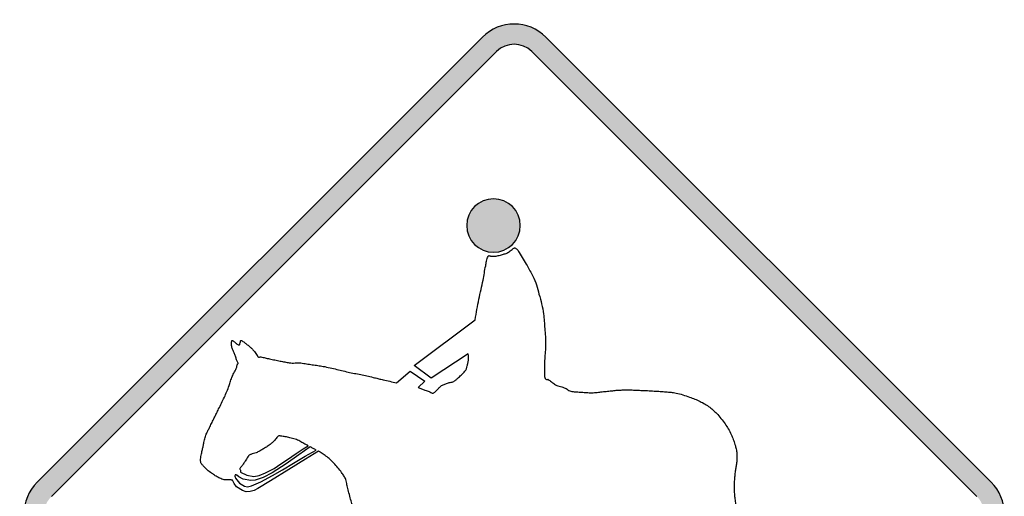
# Model space of a CAD drawing. Header units: inches. Extents: x -0.5 to 0.5, y -0.5 to 0.5.
# Tile 2 of 2: x -0.5 to 0.5, y 0.02 to 0.5. Entities that reach past the tile are written whole.
import ezdxf

# ---------------------------------------------------------------- set-up
doc = ezdxf.new("R2010")
doc.units = ezdxf.units.IN
doc.header["$MEASUREMENT"] = 0

msp = doc.modelspace()

# ---------------------------------------------------------------- hatches: boundary and pattern name
h = msp.add_hatch(color=7)
h.paths.add_polyline_path([(0.4865, -0.0325), (0.0325, -0.4865), (0.0277, -0.4907), (0.0227, -0.494), (0.0173, -0.4967), (0.0117, -0.4985), (0.0058, -0.4997), (0, -0.5), (-0.0058, -0.4997), (-0.0117, -0.4985), (-0.0173, -0.4967), (-0.0227, -0.494), (-0.0277, -0.4907), (-0.0325, -0.4865), (-0.4865, -0.0325), (-0.4907, -0.0277), (-0.494, -0.0227), (-0.4967, -0.0173), (-0.4985, -0.0117), (-0.4997, -0.0058), (-0.5, 0), (-0.4997, 0.0058), (-0.4985, 0.0117), (-0.4967, 0.0173), (-0.494, 0.0227), (-0.4907, 0.0277), (-0.4865, 0.0325), (-0.0325, 0.4865), (-0.0277, 0.4907), (-0.0227, 0.494), (-0.0173, 0.4967), (-0.0117, 0.4985), (-0.0058, 0.4997), (0, 0.5), (0.0058, 0.4997), (0.0117, 0.4985), (0.0173, 0.4967), (0.0227, 0.494), (0.0277, 0.4907), (0.0325, 0.4865), (0.4865, 0.0325), (0.4905, 0.0278), (0.4938, 0.0228), (0.4965, 0.0175), (0.4985, 0.0118), (0.4997, 0.006), (0.5, 0), (0.4997, -0.006), (0.4985, -0.0118), (0.4965, -0.0175), (0.4938, -0.0228), (0.4905, -0.0278), (0.4865, -0.0325)])
h.paths.add_polyline_path([(-0.472, -0.018), (-0.4743, -0.0153), (-0.4762, -0.0125), (-0.4777, -0.0095), (-0.4787, -0.0065), (-0.4792, -0.0032), (-0.4795, 0), (-0.4792, 0.0032), (-0.4787, 0.0065), (-0.4777, 0.0095), (-0.4762, 0.0125), (-0.4743, 0.0153), (-0.472, 0.0178), (-0.0178, 0.472), (-0.0153, 0.4743), (-0.0125, 0.4762), (-0.0095, 0.4777), (-0.0065, 0.4787), (-0.0032, 0.4792), (0, 0.4795), (0.0032, 0.4792), (0.0065, 0.4787), (0.0095, 0.4777), (0.0125, 0.4762), (0.0153, 0.4743), (0.0178, 0.472), (0.472, 0.0178), (0.4742, 0.0153), (0.476, 0.0127), (0.4775, 0.0097), (0.4785, 0.0065), (0.4792, 0.0033), (0.4795, 0), (0.4792, -0.0033), (0.4785, -0.0065), (0.4775, -0.0097), (0.476, -0.0127), (0.4742, -0.0153), (0.472, -0.018), (0.0178, -0.472), (0.0153, -0.4743), (0.0125, -0.4762), (0.0095, -0.4777), (0.0065, -0.4787), (0.0032, -0.4792), (0, -0.4795), (-0.0032, -0.4792), (-0.0065, -0.4787), (-0.0095, -0.4777), (-0.0125, -0.4762), (-0.0153, -0.4743), (-0.0178, -0.472), (-0.472, -0.018)], flags=0)
h = msp.add_hatch(color=7)
edge = h.paths.add_edge_path()
edge.add_spline(control_points=[(0.0062, 0.2944), (0.0062, 0.2793), (-0.006, 0.2671), (-0.0211, 0.2671), (-0.0362, 0.2671), (-0.0484, 0.2793), (-0.0484, 0.2944), (-0.0484, 0.3094), (-0.0362, 0.3216), (-0.0211, 0.3216), (-0.006, 0.3216), (0.0062, 0.3094), (0.0062, 0.2944)], knot_values=[0, 0, 0, 0, 1, 1, 1, 2, 2, 2, 3, 3, 3, 4, 4, 4, 4], degree=3, periodic=0)

# ---------------------------------------------------------------- linework, layer by layer
at = {"color": 7}
for p, q in [((-0.0324, 0.4865), (-0.4866, 0.0324)), ((0.4866, 0.0324), (0.0324, 0.4865)), ((-0.0179, 0.472), (-0.472, 0.0179)), ((0.472, 0.0179), (0.0179, 0.472)), ((-0.1021, 0.1516), (-0.0397, 0.1981)), ((-0.0468, 0.1632), (-0.0847, 0.1386)), ((-0.0847, 0.1386), (-0.1021, 0.1516)), ((-0.1201, 0.1339), (-0.1061, 0.1458)), ((-0.1061, 0.1458), (-0.091, 0.1353)), ((-0.091, 0.1353), (-0.0979, 0.129))]:
    msp.add_line(p, q, dxfattribs=at)
for points in [[(-0.1998, 0.064), (-0.2128, 0.0559), (-0.23, 0.0452), (-0.2486, 0.0338), (-0.2617, 0.0258), (-0.2654, 0.0237), (-0.2694, 0.0228), (-0.2735, 0.0226), (-0.2772, 0.0239), (-0.2832, 0.0275), (-0.2857, 0.0309), (-0.2873, 0.0343)], [(-0.2843, 0.0364), (-0.2801, 0.0313), (-0.2753, 0.0284), (-0.2721, 0.0277), (-0.2681, 0.0285), (-0.2585, 0.0327), (-0.2467, 0.0391), (-0.2365, 0.0451), (-0.2251, 0.0519), (-0.2134, 0.0588), (-0.202, 0.0651)], [(-0.2081, 0.0683), (-0.2196, 0.0601), (-0.2326, 0.0511), (-0.247, 0.042), (-0.256, 0.0371), (-0.2642, 0.0345), (-0.2687, 0.0341), (-0.2765, 0.0355), (-0.281, 0.0377), (-0.283, 0.0394)], [(-0.2791, 0.0424), (-0.2728, 0.0395), (-0.2657, 0.0382), (-0.2601, 0.0392), (-0.2538, 0.042), (-0.245, 0.0463), (-0.238, 0.0512), (-0.2311, 0.0555), (-0.2223, 0.0615), (-0.2152, 0.0665), (-0.2103, 0.0695)]]:
    msp.add_lwpolyline(points, dxfattribs=at)
for points in [[(0.0324, 0.4866), (0.0145, 0.5045), (-0.0145, 0.5045), (-0.0324, 0.4866)], [(0.0179, 0.472), (0.008, 0.4819), (-0.008, 0.4819), (-0.0179, 0.472)], [(0.0003, 0.2716), (0.0006, 0.2717), (0.001, 0.2717), (0.0013, 0.2714)], [(0.0013, 0.2714), (0.0016, 0.2711), (0.0019, 0.2709), (0.0022, 0.2706)], [(-0.0263, 0.2634), (-0.0261, 0.2635), (-0.026, 0.2636), (-0.0258, 0.2636)], [(-0.2882, 0.1761), (-0.2882, 0.1763), (-0.2881, 0.1765), (-0.288, 0.1767)], [(-0.288, 0.1767), (-0.288, 0.1769), (-0.2879, 0.177), (-0.2877, 0.177)], [(-0.2799, 0.1732), (-0.2798, 0.1737), (-0.2797, 0.1742), (-0.2795, 0.1747)], [(-0.2795, 0.1747), (-0.2794, 0.1753), (-0.2793, 0.1758), (-0.2791, 0.1764)], [(-0.2823, 0.1527), (-0.2822, 0.1529), (-0.2821, 0.1531), (-0.2819, 0.1533)], [(-0.2819, 0.1533), (-0.2818, 0.1534), (-0.2817, 0.1536), (-0.2817, 0.1538)], [(-0.2614, 0.1602), (-0.261, 0.1599), (-0.2605, 0.1599), (-0.26, 0.16)], [(-0.26, 0.16), (-0.2595, 0.1602), (-0.259, 0.1603), (-0.2585, 0.1602)], [(0.031, 0.1401), (0.031, 0.1395), (0.0312, 0.1389), (0.0316, 0.1383)], [(0.0316, 0.1383), (0.0319, 0.1378), (0.0324, 0.1374), (0.0329, 0.1372)], [(0.0329, 0.1372), (0.0333, 0.1371), (0.0336, 0.1371), (0.0339, 0.1373)], [(0.0339, 0.1373), (0.0342, 0.1374), (0.0345, 0.1374), (0.0348, 0.1372)], [(-0.0836, 0.1233), (-0.0833, 0.1232), (-0.083, 0.1232), (-0.0826, 0.1233)], [(-0.2395, 0.0796), (-0.24, 0.0797), (-0.2404, 0.0796), (-0.2408, 0.0794)], [(-0.2382, 0.0794), (-0.2387, 0.0795), (-0.2391, 0.0796), (-0.2395, 0.0796)], [(-0.2697, 0.0603), (-0.2701, 0.0602), (-0.2705, 0.06), (-0.2707, 0.0597)], [(-0.2686, 0.0607), (-0.269, 0.0605), (-0.2693, 0.0604), (-0.2697, 0.0603)], [(-0.2799, 0.0462), (-0.28, 0.0459), (-0.2799, 0.0455), (-0.2796, 0.0452)], [(-0.2796, 0.0452), (-0.2794, 0.0449), (-0.2793, 0.0445), (-0.2792, 0.0441)], [(-0.4866, 0.0324), (-0.5045, 0.0145), (-0.5045, -0.0145), (-0.4866, -0.0324)], [(-0.2847, 0.0394), (-0.2849, 0.0391), (-0.285, 0.0386), (-0.2849, 0.0382)]]:
    msp.add_open_spline(points, degree=3, dxfattribs=at)
for points, knots in [([(0.0062, 0.2944), (0.0062, 0.2793), (-0.006, 0.2671), (-0.0211, 0.2671), (-0.0362, 0.2671), (-0.0484, 0.2793), (-0.0484, 0.2944), (-0.0484, 0.3094), (-0.0362, 0.3216), (-0.0211, 0.3216), (-0.006, 0.3216), (0.0062, 0.3094), (0.0062, 0.2944)], [0, 0, 0, 0, 1, 1, 1, 2, 2, 2, 3, 3, 3, 4, 4, 4, 4]), ([(-0.0049, 0.2677), (-0.0043, 0.2682), (-0.0037, 0.2686), (-0.0031, 0.2691), (-0.0025, 0.2696), (-0.0019, 0.2701), (-0.0013, 0.2705), (-0.0011, 0.2707), (-0.0008, 0.2709), (-0.0005, 0.2711), (-0.0003, 0.2713), (0, 0.2715), (0.0003, 0.2716)], [0, 0, 0, 0, 1, 1, 1, 2, 2, 2, 3, 3, 3, 4, 4, 4, 4]), ([(-0.0291, 0.2532), (-0.0288, 0.2548), (-0.0285, 0.2565), (-0.0282, 0.2581), (-0.0279, 0.2598), (-0.0273, 0.2613), (-0.0266, 0.2628), (-0.0265, 0.263), (-0.0264, 0.2632), (-0.0263, 0.2634)], [0, 0, 0, 0, 1, 1, 1, 2, 2, 2, 3, 3, 3, 3]), ([(-0.0258, 0.2636), (-0.0255, 0.2636), (-0.0252, 0.2635), (-0.0249, 0.2634), (-0.0246, 0.2633), (-0.0244, 0.2632), (-0.0241, 0.2632)], [0, 0, 0, 0, 1, 1, 1, 2, 2, 2, 2]), ([(-0.0241, 0.2632), (-0.0235, 0.2631), (-0.023, 0.263), (-0.0224, 0.263), (-0.0218, 0.263), (-0.0213, 0.263), (-0.0207, 0.263), (-0.0192, 0.2631), (-0.0177, 0.2633), (-0.0163, 0.2636), (-0.0148, 0.264), (-0.0134, 0.2644), (-0.012, 0.2648)], [0, 0, 0, 0, 1, 1, 1, 2, 2, 2, 3, 3, 3, 4, 4, 4, 4]), ([(-0.012, 0.2648), (-0.0107, 0.2651), (-0.0095, 0.2655), (-0.0083, 0.2659), (-0.0071, 0.2664), (-0.0059, 0.2669), (-0.0049, 0.2677)], [0, 0, 0, 0, 1, 1, 1, 2, 2, 2, 2]), ([(0.0022, 0.2706), (0.0029, 0.2701), (0.0034, 0.2695), (0.0039, 0.2688), (0.0043, 0.2681), (0.0048, 0.2674), (0.0052, 0.2667), (0.0066, 0.2646), (0.0079, 0.2623), (0.0092, 0.2601), (0.0105, 0.2579), (0.0118, 0.2556), (0.0131, 0.2534), (0.0141, 0.2516), (0.0151, 0.2498), (0.0161, 0.2481), (0.0171, 0.2463), (0.0181, 0.2445), (0.019, 0.2427), (0.0205, 0.2398), (0.0217, 0.2368), (0.0227, 0.2337), (0.0236, 0.2306), (0.0245, 0.2275), (0.0253, 0.2243)], [0, 0, 0, 0, 1, 1, 1, 2, 2, 2, 3, 3, 3, 4, 4, 4, 5, 5, 5, 6, 6, 6, 7, 7, 7, 8, 8, 8, 8]), ([(-0.0317, 0.2386), (-0.0312, 0.241), (-0.0308, 0.2435), (-0.0304, 0.2459), (-0.0301, 0.2483), (-0.0296, 0.2508), (-0.0291, 0.2532)], [0, 0, 0, 0, 1, 1, 1, 2, 2, 2, 2]), ([(-0.0397, 0.1981), (-0.0392, 0.2017), (-0.0386, 0.2052), (-0.038, 0.2087), (-0.0374, 0.2122), (-0.0367, 0.2157), (-0.036, 0.2193), (-0.0354, 0.2225), (-0.0346, 0.2257), (-0.0338, 0.2289), (-0.033, 0.2321), (-0.0323, 0.2354), (-0.0317, 0.2386)], [0, 0, 0, 0, 1, 1, 1, 2, 2, 2, 3, 3, 3, 4, 4, 4, 4]), ([(0.0253, 0.2243), (0.0263, 0.221), (0.0272, 0.2177), (0.028, 0.2143), (0.0288, 0.2109), (0.0295, 0.2075), (0.0299, 0.2041), (0.0302, 0.2016), (0.0304, 0.1991), (0.0306, 0.1967), (0.0308, 0.1942), (0.031, 0.1917), (0.0312, 0.1892), (0.0314, 0.1865), (0.0316, 0.1837), (0.0318, 0.181), (0.032, 0.1783), (0.0321, 0.1756), (0.0321, 0.1729)], [0, 0, 0, 0, 1, 1, 1, 2, 2, 2, 3, 3, 3, 4, 4, 4, 5, 5, 5, 6, 6, 6, 6]), ([(-0.2852, 0.1635), (-0.2857, 0.1646), (-0.2861, 0.1656), (-0.2866, 0.1667), (-0.2871, 0.1677), (-0.2875, 0.1688), (-0.2879, 0.1699), (-0.2881, 0.1705), (-0.2883, 0.1712), (-0.2884, 0.1718), (-0.2885, 0.1725), (-0.2886, 0.1732), (-0.2885, 0.1738), (-0.2885, 0.1742), (-0.2885, 0.1746), (-0.2884, 0.175), (-0.2884, 0.1754), (-0.2883, 0.1758), (-0.2882, 0.1761)], [0, 0, 0, 0, 1, 1, 1, 2, 2, 2, 3, 3, 3, 4, 4, 4, 5, 5, 5, 6, 6, 6, 6]), ([(-0.2877, 0.177), (-0.2874, 0.1769), (-0.2871, 0.1768), (-0.2868, 0.1766), (-0.2866, 0.1764), (-0.2863, 0.1762), (-0.2861, 0.176)], [0, 0, 0, 0, 1, 1, 1, 2, 2, 2, 2]), ([(-0.2861, 0.176), (-0.2856, 0.1756), (-0.2852, 0.1753), (-0.2847, 0.1749), (-0.2843, 0.1745), (-0.2838, 0.1741), (-0.2834, 0.1738), (-0.283, 0.1735), (-0.2826, 0.1732), (-0.2821, 0.1729), (-0.2817, 0.1727), (-0.2812, 0.1725), (-0.2807, 0.1724)], [0, 0, 0, 0, 1, 1, 1, 2, 2, 2, 3, 3, 3, 4, 4, 4, 4]), ([(-0.2807, 0.1724), (-0.2805, 0.1724), (-0.2803, 0.1725), (-0.2801, 0.1726), (-0.28, 0.1728), (-0.2799, 0.173), (-0.2799, 0.1732)], [0, 0, 0, 0, 1, 1, 1, 2, 2, 2, 2]), ([(-0.2791, 0.1764), (-0.2791, 0.1766), (-0.2791, 0.1768), (-0.2789, 0.1769), (-0.2788, 0.177), (-0.2785, 0.1771), (-0.2783, 0.177)], [0, 0, 0, 0, 1, 1, 1, 2, 2, 2, 2]), ([(-0.2783, 0.177), (-0.2778, 0.1768), (-0.2772, 0.1764), (-0.2767, 0.176), (-0.2762, 0.1757), (-0.2757, 0.1753), (-0.2752, 0.1749), (-0.2742, 0.1741), (-0.2732, 0.1734), (-0.2723, 0.1726), (-0.2713, 0.1719), (-0.2703, 0.1711), (-0.2694, 0.1703), (-0.2686, 0.1696), (-0.2678, 0.1689), (-0.2671, 0.1681), (-0.2664, 0.1673), (-0.2657, 0.1665), (-0.2651, 0.1657), (-0.2646, 0.165), (-0.2641, 0.1644), (-0.2636, 0.1637), (-0.2631, 0.163), (-0.2627, 0.1624), (-0.2622, 0.1617)], [0, 0, 0, 0, 1, 1, 1, 2, 2, 2, 3, 3, 3, 4, 4, 4, 5, 5, 5, 6, 6, 6, 7, 7, 7, 8, 8, 8, 8]), ([(0.0321, 0.1729), (0.032, 0.1704), (0.0319, 0.1679), (0.0316, 0.1655), (0.0314, 0.163), (0.0312, 0.1606), (0.0311, 0.1581), (0.0311, 0.1562), (0.031, 0.1544), (0.031, 0.1525), (0.031, 0.1506), (0.0309, 0.1487), (0.0309, 0.1468), (0.0309, 0.1457), (0.0309, 0.1446), (0.0309, 0.1435), (0.0309, 0.1423), (0.0309, 0.1412), (0.031, 0.1401)], [0, 0, 0, 0, 1, 1, 1, 2, 2, 2, 3, 3, 3, 4, 4, 4, 5, 5, 5, 6, 6, 6, 6]), ([(-0.2828, 0.1565), (-0.2833, 0.1576), (-0.2837, 0.1588), (-0.2841, 0.16), (-0.2844, 0.1612), (-0.2848, 0.1623), (-0.2852, 0.1635)], [0, 0, 0, 0, 1, 1, 1, 2, 2, 2, 2]), ([(-0.2622, 0.1617), (-0.262, 0.1615), (-0.2619, 0.1612), (-0.2618, 0.161), (-0.2617, 0.1607), (-0.2615, 0.1605), (-0.2614, 0.1602)], [0, 0, 0, 0, 1, 1, 1, 2, 2, 2, 2]), ([(-0.048, 0.151), (-0.0477, 0.1521), (-0.0474, 0.1532), (-0.0472, 0.1542), (-0.0469, 0.1553), (-0.0468, 0.1564), (-0.0466, 0.1575), (-0.0465, 0.1584), (-0.0465, 0.1594), (-0.0465, 0.1604), (-0.0465, 0.1613), (-0.0466, 0.1623), (-0.0468, 0.1632)], [0, 0, 0, 0, 1, 1, 1, 2, 2, 2, 3, 3, 3, 4, 4, 4, 4]), ([(-0.2831, 0.1496), (-0.283, 0.1501), (-0.2828, 0.1507), (-0.2828, 0.1512), (-0.2827, 0.1517), (-0.2825, 0.1522), (-0.2823, 0.1527)], [0, 0, 0, 0, 1, 1, 1, 2, 2, 2, 2]), ([(-0.2817, 0.1538), (-0.2817, 0.1543), (-0.2819, 0.1548), (-0.2822, 0.1552), (-0.2824, 0.1556), (-0.2827, 0.156), (-0.2828, 0.1565)], [0, 0, 0, 0, 1, 1, 1, 2, 2, 2, 2]), ([(-0.2585, 0.1602), (-0.257, 0.1599), (-0.2555, 0.1596), (-0.2541, 0.1593), (-0.2526, 0.1589), (-0.2511, 0.1586), (-0.2496, 0.1583), (-0.2478, 0.1579), (-0.246, 0.1575), (-0.2442, 0.1571), (-0.2424, 0.1568), (-0.2406, 0.1564), (-0.2388, 0.156), (-0.2372, 0.1557), (-0.2357, 0.1554), (-0.2341, 0.1551), (-0.2325, 0.1548), (-0.231, 0.1545), (-0.2294, 0.1542)], [0, 0, 0, 0, 1, 1, 1, 2, 2, 2, 3, 3, 3, 4, 4, 4, 5, 5, 5, 6, 6, 6, 6]), ([(-0.2294, 0.1542), (-0.2275, 0.1539), (-0.2255, 0.1539), (-0.2235, 0.1541), (-0.2215, 0.1543), (-0.2196, 0.1543), (-0.2176, 0.1541)], [0, 0, 0, 0, 1, 1, 1, 2, 2, 2, 2]), ([(-0.2176, 0.1541), (-0.2157, 0.1538), (-0.2137, 0.1535), (-0.2118, 0.1532), (-0.2099, 0.1529), (-0.2079, 0.1526), (-0.206, 0.1523), (-0.2041, 0.152), (-0.2023, 0.1517), (-0.2004, 0.1515), (-0.1986, 0.1512), (-0.1967, 0.1509), (-0.1948, 0.1506), (-0.1925, 0.1502), (-0.1902, 0.1497), (-0.1879, 0.1491), (-0.1855, 0.1486), (-0.1832, 0.148), (-0.1809, 0.1475), (-0.1787, 0.147), (-0.1766, 0.1465), (-0.1744, 0.1459), (-0.1722, 0.1454), (-0.17, 0.1449), (-0.1679, 0.1444), (-0.1657, 0.1439), (-0.1636, 0.1435), (-0.1614, 0.1432), (-0.1593, 0.1428), (-0.1571, 0.1424), (-0.155, 0.142), (-0.1529, 0.1415), (-0.1508, 0.141), (-0.1487, 0.1405), (-0.1466, 0.14), (-0.1445, 0.1395), (-0.1424, 0.139), (-0.141, 0.1386), (-0.1395, 0.1383), (-0.1381, 0.1379), (-0.1366, 0.1375), (-0.1352, 0.1372), (-0.1337, 0.1368), (-0.1315, 0.1363), (-0.1292, 0.1358), (-0.1269, 0.1353), (-0.1247, 0.1348), (-0.1224, 0.1343), (-0.1201, 0.1339)], [0, 0, 0, 0, 1, 1, 1, 2, 2, 2, 3, 3, 3, 4, 4, 4, 5, 5, 5, 6, 6, 6, 7, 7, 7, 8, 8, 8, 9, 9, 9, 10, 10, 10, 11, 11, 11, 12, 12, 12, 13, 13, 13, 14, 14, 14, 15, 15, 15, 16, 16, 16, 16]), ([(-0.0502, 0.1456), (-0.0496, 0.1464), (-0.0491, 0.1472), (-0.0488, 0.1482), (-0.0485, 0.1491), (-0.0482, 0.1501), (-0.048, 0.151)], [0, 0, 0, 0, 1, 1, 1, 2, 2, 2, 2]), ([(-0.2877, 0.1402), (-0.287, 0.1418), (-0.2862, 0.1433), (-0.2853, 0.1449), (-0.2844, 0.1464), (-0.2836, 0.148), (-0.2831, 0.1496)], [0, 0, 0, 0, 1, 1, 1, 2, 2, 2, 2]), ([(-0.0567, 0.1393), (-0.0556, 0.1403), (-0.0545, 0.1413), (-0.0533, 0.1424), (-0.0522, 0.1434), (-0.0512, 0.1445), (-0.0502, 0.1456)], [0, 0, 0, 0, 1, 1, 1, 2, 2, 2, 2]), ([(-0.3198, 0.053), (-0.3199, 0.0535), (-0.32, 0.0539), (-0.32, 0.0544), (-0.3201, 0.0549), (-0.3201, 0.0554), (-0.32, 0.0558), (-0.3199, 0.0568), (-0.3197, 0.0577), (-0.3196, 0.0586), (-0.3194, 0.0596), (-0.3192, 0.0605), (-0.319, 0.0614), (-0.3189, 0.0621), (-0.3187, 0.0628), (-0.3185, 0.0636), (-0.3184, 0.0643), (-0.3182, 0.065), (-0.3181, 0.0657), (-0.3178, 0.0669), (-0.3175, 0.0681), (-0.3173, 0.0694), (-0.317, 0.0706), (-0.3168, 0.0718), (-0.3165, 0.073), (-0.3162, 0.0747), (-0.3158, 0.0763), (-0.3154, 0.0779), (-0.3149, 0.0794), (-0.3144, 0.081), (-0.3137, 0.0825), (-0.3132, 0.0836), (-0.3126, 0.0846), (-0.3121, 0.0857), (-0.3115, 0.0868), (-0.311, 0.0878), (-0.3104, 0.0889), (-0.3097, 0.0904), (-0.309, 0.0919), (-0.3082, 0.0934), (-0.3075, 0.095), (-0.3067, 0.0965), (-0.306, 0.098), (-0.3052, 0.0995), (-0.3045, 0.101), (-0.3037, 0.1026), (-0.303, 0.1041), (-0.3023, 0.1056), (-0.3015, 0.1071), (-0.3006, 0.1091), (-0.2996, 0.1111), (-0.2986, 0.1131), (-0.2976, 0.115), (-0.2967, 0.117), (-0.2957, 0.119), (-0.2948, 0.1209), (-0.2939, 0.1229), (-0.2931, 0.1249), (-0.2923, 0.1269), (-0.2915, 0.1289), (-0.2908, 0.1309), (-0.2902, 0.1325), (-0.2897, 0.134), (-0.2893, 0.1356), (-0.2888, 0.1371), (-0.2883, 0.1387), (-0.2877, 0.1402)], [0, 0, 0, 0, 1, 1, 1, 2, 2, 2, 3, 3, 3, 4, 4, 4, 5, 5, 5, 6, 6, 6, 7, 7, 7, 8, 8, 8, 9, 9, 9, 10, 10, 10, 11, 11, 11, 12, 12, 12, 13, 13, 13, 14, 14, 14, 15, 15, 15, 16, 16, 16, 17, 17, 17, 18, 18, 18, 19, 19, 19, 20, 20, 20, 21, 21, 21, 22, 22, 22, 22]), ([(-0.0748, 0.1304), (-0.0738, 0.1312), (-0.0728, 0.1318), (-0.0716, 0.1322), (-0.0704, 0.1326), (-0.0693, 0.1331), (-0.0681, 0.1335), (-0.0669, 0.1339), (-0.0656, 0.1342), (-0.0644, 0.1344), (-0.0631, 0.1346), (-0.0619, 0.1351), (-0.0608, 0.1357)], [0, 0, 0, 0, 1, 1, 1, 2, 2, 2, 3, 3, 3, 4, 4, 4, 4]), ([(-0.0608, 0.1357), (-0.0601, 0.1362), (-0.0594, 0.1368), (-0.0587, 0.1374), (-0.058, 0.138), (-0.0574, 0.1387), (-0.0567, 0.1393)], [0, 0, 0, 0, 1, 1, 1, 2, 2, 2, 2]), ([(0.0348, 0.1372), (0.0353, 0.1368), (0.0359, 0.1364), (0.0364, 0.136), (0.0369, 0.1356), (0.0375, 0.1352), (0.038, 0.1348), (0.0385, 0.1344), (0.039, 0.134), (0.0395, 0.1336), (0.04, 0.1332), (0.0406, 0.1328), (0.0411, 0.1324)], [0, 0, 0, 0, 1, 1, 1, 2, 2, 2, 3, 3, 3, 4, 4, 4, 4]), ([(0.0411, 0.1324), (0.0425, 0.1314), (0.0441, 0.1307), (0.0458, 0.1303), (0.0476, 0.1299), (0.0493, 0.1294), (0.051, 0.1288)], [0, 0, 0, 0, 1, 1, 1, 2, 2, 2, 2]), ([(-0.0979, 0.129), (-0.0967, 0.1285), (-0.0956, 0.1281), (-0.0944, 0.1276), (-0.0933, 0.1272), (-0.0922, 0.1267), (-0.091, 0.1263), (-0.0903, 0.126), (-0.0896, 0.1258), (-0.0889, 0.1256), (-0.0882, 0.1253), (-0.0875, 0.1251), (-0.0868, 0.1248)], [0, 0, 0, 0, 1, 1, 1, 2, 2, 2, 3, 3, 3, 4, 4, 4, 4]), ([(-0.0868, 0.1248), (-0.0863, 0.1246), (-0.0858, 0.1243), (-0.0852, 0.124), (-0.0847, 0.1237), (-0.0842, 0.1235), (-0.0836, 0.1233)], [0, 0, 0, 0, 1, 1, 1, 2, 2, 2, 2]), ([(-0.0826, 0.1233), (-0.0823, 0.1234), (-0.082, 0.1236), (-0.0817, 0.1238), (-0.0812, 0.1242), (-0.0808, 0.1246), (-0.0803, 0.125), (-0.0798, 0.1255), (-0.0794, 0.1259), (-0.0789, 0.1263), (-0.0782, 0.127), (-0.0775, 0.1277), (-0.0769, 0.1284), (-0.0762, 0.1291), (-0.0755, 0.1297), (-0.0748, 0.1304)], [0, 0, 0, 0, 1, 1, 1, 2, 2, 2, 3, 3, 3, 4, 4, 4, 5, 5, 5, 5]), ([(0.051, 0.1288), (0.0523, 0.1282), (0.0536, 0.1275), (0.0548, 0.1266), (0.056, 0.1257), (0.0574, 0.1252), (0.0588, 0.1249)], [0, 0, 0, 0, 1, 1, 1, 2, 2, 2, 2]), ([(0.0588, 0.1249), (0.0605, 0.1247), (0.0621, 0.1246), (0.0638, 0.1245), (0.0654, 0.1244), (0.0671, 0.1243), (0.0688, 0.1242), (0.0705, 0.1241), (0.0722, 0.1239), (0.0739, 0.1238), (0.0756, 0.1237), (0.0773, 0.1236), (0.0791, 0.1236)], [0, 0, 0, 0, 1, 1, 1, 2, 2, 2, 3, 3, 3, 4, 4, 4, 4]), ([(0.0791, 0.1236), (0.0809, 0.1237), (0.0827, 0.1238), (0.0845, 0.124), (0.0863, 0.1242), (0.0881, 0.1244), (0.0899, 0.1246), (0.0916, 0.1248), (0.0934, 0.125), (0.0952, 0.1252), (0.0969, 0.1254), (0.0987, 0.1256), (0.1005, 0.1257), (0.1021, 0.1259), (0.1037, 0.1261), (0.1054, 0.1262), (0.107, 0.1263), (0.1087, 0.1264), (0.1103, 0.1265), (0.1115, 0.1266), (0.1127, 0.1266), (0.1138, 0.1266), (0.115, 0.1266), (0.1161, 0.1266), (0.1173, 0.1265), (0.1193, 0.1265), (0.1213, 0.1264), (0.1233, 0.1264), (0.1253, 0.1263), (0.1273, 0.1262), (0.1293, 0.1261), (0.1315, 0.126), (0.1338, 0.1259), (0.1361, 0.1258), (0.1383, 0.1257), (0.1406, 0.1255), (0.1429, 0.1254), (0.1449, 0.1253), (0.1469, 0.1252), (0.1489, 0.125), (0.1509, 0.1249), (0.1528, 0.1248), (0.1548, 0.1246), (0.1566, 0.1245), (0.1583, 0.1243), (0.16, 0.1241), (0.1617, 0.1239), (0.1634, 0.1236), (0.1651, 0.1233), (0.1675, 0.1228), (0.1697, 0.1223), (0.172, 0.1215), (0.1742, 0.1208), (0.1765, 0.1201), (0.1787, 0.1193), (0.1806, 0.1186), (0.1824, 0.1179), (0.1842, 0.1172), (0.186, 0.1164), (0.1878, 0.1157), (0.1896, 0.1148), (0.1913, 0.114), (0.193, 0.1131), (0.1947, 0.1121), (0.1964, 0.1111), (0.198, 0.11), (0.1995, 0.1089), (0.201, 0.1078), (0.2024, 0.1066), (0.2038, 0.1053), (0.2051, 0.104), (0.2064, 0.1027), (0.2076, 0.1013), (0.2092, 0.0996), (0.2106, 0.0979), (0.212, 0.0961), (0.2134, 0.0944), (0.2148, 0.0925), (0.216, 0.0907), (0.2171, 0.0889), (0.2182, 0.0871), (0.2192, 0.0853), (0.2202, 0.0835), (0.2211, 0.0816), (0.2219, 0.0797), (0.2226, 0.0781), (0.2233, 0.0764), (0.2239, 0.0747), (0.2246, 0.0731), (0.2251, 0.0714), (0.2256, 0.0696), (0.226, 0.0682), (0.2264, 0.0667), (0.2267, 0.0651), (0.227, 0.0636), (0.2271, 0.0621), (0.2272, 0.0606), (0.2272, 0.0589), (0.2272, 0.0573), (0.2271, 0.0557), (0.2271, 0.054), (0.2269, 0.0524), (0.2267, 0.0508), (0.2265, 0.0494), (0.2263, 0.048), (0.226, 0.0466), (0.2258, 0.0452), (0.2256, 0.0438), (0.2254, 0.0424), (0.2252, 0.0407), (0.225, 0.039), (0.2249, 0.0373), (0.2247, 0.0356), (0.2246, 0.0339), (0.2245, 0.0323), (0.2244, 0.0305), (0.2243, 0.0288), (0.2243, 0.0271), (0.2243, 0.0253), (0.2243, 0.0236), (0.2245, 0.0219), (0.2247, 0.0201), (0.2249, 0.0183), (0.225, 0.0166), (0.2252, 0.0148), (0.2254, 0.0131), (0.2257, 0.0113), (0.2258, 0.0099), (0.226, 0.0085), (0.2261, 0.0071), (0.2263, 0.0056), (0.2265, 0.0042), (0.2267, 0.0028), (0.2269, 0.0015), (0.2272, 0.0001), (0.2275, -0.0012), (0.2279, -0.0026), (0.2282, -0.0039), (0.2286, -0.0052), (0.229, -0.0068), (0.2295, -0.0084), (0.23, -0.0099), (0.2305, -0.0115), (0.231, -0.0131), (0.2314, -0.0146), (0.232, -0.0164), (0.2326, -0.0181), (0.2333, -0.0198), (0.2339, -0.0215), (0.2346, -0.0232), (0.2353, -0.0249), (0.2361, -0.0269), (0.2371, -0.0289), (0.2381, -0.0309), (0.2392, -0.0328), (0.2404, -0.0346), (0.2417, -0.0364)], [0, 0, 0, 0, 1, 1, 1, 2, 2, 2, 3, 3, 3, 4, 4, 4, 5, 5, 5, 6, 6, 6, 7, 7, 7, 8, 8, 8, 9, 9, 9, 10, 10, 10, 11, 11, 11, 12, 12, 12, 13, 13, 13, 14, 14, 14, 15, 15, 15, 16, 16, 16, 17, 17, 17, 18, 18, 18, 19, 19, 19, 20, 20, 20, 21, 21, 21, 22, 22, 22, 23, 23, 23, 24, 24, 24, 25, 25, 25, 26, 26, 26, 27, 27, 27, 28, 28, 28, 29, 29, 29, 30, 30, 30, 31, 31, 31, 32, 32, 32, 33, 33, 33, 34, 34, 34, 35, 35, 35, 36, 36, 36, 37, 37, 37, 38, 38, 38, 39, 39, 39, 40, 40, 40, 41, 41, 41, 42, 42, 42, 43, 43, 43, 44, 44, 44, 45, 45, 45, 46, 46, 46, 47, 47, 47, 48, 48, 48, 49, 49, 49, 50, 50, 50, 51, 51, 51, 52, 52, 52, 52]), ([(-0.2434, 0.0761), (-0.2443, 0.0751), (-0.2452, 0.0742), (-0.2461, 0.0733), (-0.2471, 0.0724), (-0.2481, 0.0716), (-0.2491, 0.0708), (-0.2503, 0.0698), (-0.2515, 0.069), (-0.2528, 0.0682), (-0.2541, 0.0674), (-0.2553, 0.0666), (-0.2566, 0.0659)], [0, 0, 0, 0, 1, 1, 1, 2, 2, 2, 3, 3, 3, 4, 4, 4, 4]), ([(-0.2408, 0.0794), (-0.2413, 0.0789), (-0.2418, 0.0784), (-0.2422, 0.0778), (-0.2425, 0.0772), (-0.2429, 0.0766), (-0.2434, 0.0761)], [0, 0, 0, 0, 1, 1, 1, 2, 2, 2, 2]), ([(-0.2103, 0.0695), (-0.2117, 0.0703), (-0.2131, 0.071), (-0.2145, 0.0718), (-0.2158, 0.0726), (-0.2172, 0.0734), (-0.2186, 0.0741), (-0.2202, 0.075), (-0.2218, 0.0757), (-0.2235, 0.0763), (-0.2253, 0.0769), (-0.227, 0.0773), (-0.2288, 0.0777), (-0.2303, 0.0781), (-0.2319, 0.0784), (-0.2335, 0.0787), (-0.2351, 0.079), (-0.2366, 0.0793), (-0.2382, 0.0794)], [0, 0, 0, 0, 1, 1, 1, 2, 2, 2, 3, 3, 3, 4, 4, 4, 5, 5, 5, 6, 6, 6, 6]), ([(-0.2631, 0.0624), (-0.264, 0.0621), (-0.2649, 0.0618), (-0.2658, 0.0616), (-0.2668, 0.0613), (-0.2677, 0.061), (-0.2686, 0.0607)], [0, 0, 0, 0, 1, 1, 1, 2, 2, 2, 2]), ([(-0.2566, 0.0659), (-0.2577, 0.0653), (-0.2588, 0.0646), (-0.2598, 0.064), (-0.2609, 0.0634), (-0.262, 0.0629), (-0.2631, 0.0624)], [0, 0, 0, 0, 1, 1, 1, 2, 2, 2, 2]), ([(-0.202, 0.0651), (-0.203, 0.0657), (-0.204, 0.0662), (-0.205, 0.0667), (-0.206, 0.0673), (-0.207, 0.0678), (-0.2081, 0.0683)], [0, 0, 0, 0, 1, 1, 1, 2, 2, 2, 2]), ([(-0.1761, 0.0422), (-0.1773, 0.0439), (-0.1786, 0.0455), (-0.1799, 0.0471), (-0.1812, 0.0488), (-0.1826, 0.0503), (-0.1841, 0.0519), (-0.1853, 0.0531), (-0.1866, 0.0544), (-0.1879, 0.0556), (-0.1892, 0.0567), (-0.1906, 0.0579), (-0.192, 0.059), (-0.1932, 0.0599), (-0.1945, 0.0608), (-0.1958, 0.0616), (-0.1971, 0.0625), (-0.1984, 0.0633), (-0.1998, 0.064)], [0, 0, 0, 0, 1, 1, 1, 2, 2, 2, 3, 3, 3, 4, 4, 4, 5, 5, 5, 6, 6, 6, 6]), ([(-0.3161, 0.0478), (-0.3169, 0.0486), (-0.3176, 0.0494), (-0.3183, 0.0502), (-0.319, 0.0511), (-0.3195, 0.052), (-0.3198, 0.053)], [0, 0, 0, 0, 1, 1, 1, 2, 2, 2, 2]), ([(-0.2717, 0.0581), (-0.2721, 0.0574), (-0.2726, 0.0567), (-0.273, 0.0559), (-0.2735, 0.0552), (-0.274, 0.0545), (-0.2744, 0.0538), (-0.2751, 0.0528), (-0.2758, 0.0519), (-0.2765, 0.0509), (-0.2771, 0.0499), (-0.2778, 0.049), (-0.2785, 0.048)], [0, 0, 0, 0, 1, 1, 1, 2, 2, 2, 3, 3, 3, 4, 4, 4, 4]), ([(-0.2707, 0.0597), (-0.2709, 0.0594), (-0.2711, 0.0592), (-0.2712, 0.0589), (-0.2714, 0.0586), (-0.2715, 0.0584), (-0.2717, 0.0581)], [0, 0, 0, 0, 1, 1, 1, 2, 2, 2, 2]), ([(-0.3004, 0.0365), (-0.3016, 0.0371), (-0.3029, 0.0377), (-0.3041, 0.0384), (-0.3053, 0.0392), (-0.3065, 0.0399), (-0.3076, 0.0407), (-0.3092, 0.0417), (-0.3107, 0.0428), (-0.3121, 0.044), (-0.3135, 0.0452), (-0.3149, 0.0465), (-0.3161, 0.0478)], [0, 0, 0, 0, 1, 1, 1, 2, 2, 2, 3, 3, 3, 4, 4, 4, 4]), ([(-0.2785, 0.048), (-0.2787, 0.0477), (-0.279, 0.0474), (-0.2792, 0.0472), (-0.2795, 0.0469), (-0.2797, 0.0466), (-0.2799, 0.0462)], [0, 0, 0, 0, 1, 1, 1, 2, 2, 2, 2]), ([(-0.2792, 0.0441), (-0.2792, 0.0438), (-0.2792, 0.0436), (-0.2791, 0.0433), (-0.2791, 0.043), (-0.2791, 0.0427), (-0.2791, 0.0424)], [0, 0, 0, 0, 1, 1, 1, 2, 2, 2, 2]), ([(-0.1719, 0.035), (-0.1723, 0.0364), (-0.1729, 0.0376), (-0.1737, 0.0388), (-0.1744, 0.0399), (-0.1752, 0.0411), (-0.1761, 0.0422)], [0, 0, 0, 0, 1, 1, 1, 2, 2, 2, 2]), ([(-0.2959, 0.0349), (-0.2967, 0.035), (-0.2974, 0.0352), (-0.2982, 0.0355), (-0.2989, 0.0358), (-0.2996, 0.0362), (-0.3004, 0.0365)], [0, 0, 0, 0, 1, 1, 1, 2, 2, 2, 2]), ([(-0.2873, 0.0343), (-0.2876, 0.0344), (-0.288, 0.0345), (-0.2883, 0.0345), (-0.2887, 0.0346), (-0.2891, 0.0346), (-0.2894, 0.0347), (-0.2905, 0.0348), (-0.2916, 0.0348), (-0.2926, 0.0348), (-0.2937, 0.0348), (-0.2948, 0.0349), (-0.2959, 0.0349)], [0, 0, 0, 0, 1, 1, 1, 2, 2, 2, 3, 3, 3, 4, 4, 4, 4]), ([(-0.2849, 0.0382), (-0.2848, 0.0379), (-0.2847, 0.0376), (-0.2846, 0.0373), (-0.2845, 0.037), (-0.2844, 0.0367), (-0.2843, 0.0364)], [0, 0, 0, 0, 1, 1, 1, 2, 2, 2, 2]), ([(-0.2839, 0.04), (-0.2841, 0.04), (-0.2843, 0.04), (-0.2844, 0.0399), (-0.2846, 0.0398), (-0.2847, 0.0396), (-0.2847, 0.0394)], [0, 0, 0, 0, 1, 1, 1, 2, 2, 2, 2]), ([(-0.283, 0.0394), (-0.2832, 0.0395), (-0.2833, 0.0396), (-0.2835, 0.0397), (-0.2836, 0.0398), (-0.2838, 0.0399), (-0.2839, 0.04)], [0, 0, 0, 0, 1, 1, 1, 2, 2, 2, 2]), ([(-0.1633, 0.0032), (-0.1638, 0.0047), (-0.1642, 0.0061), (-0.1647, 0.0075), (-0.1651, 0.0089), (-0.1656, 0.0104), (-0.166, 0.0118), (-0.1666, 0.0139), (-0.1672, 0.016), (-0.1677, 0.0181), (-0.1683, 0.0203), (-0.1689, 0.0224), (-0.1694, 0.0245), (-0.1699, 0.0263), (-0.1703, 0.028), (-0.1706, 0.0298), (-0.171, 0.0316), (-0.1714, 0.0333), (-0.1719, 0.035)], [0, 0, 0, 0, 1, 1, 1, 2, 2, 2, 3, 3, 3, 4, 4, 4, 5, 5, 5, 6, 6, 6, 6]), ([(0.4866, -0.0324), (0.4952, -0.0238), (0.5, -0.0122), (0.5, 0), (0.5, 0.0122), (0.4952, 0.0238), (0.4866, 0.0324)], [0, 0, 0, 0, 1, 1, 1, 2, 2, 2, 2])]:
    msp.add_open_spline(points, degree=3, knots=knots, dxfattribs=at)

doc.saveas('drawing.dxf')
